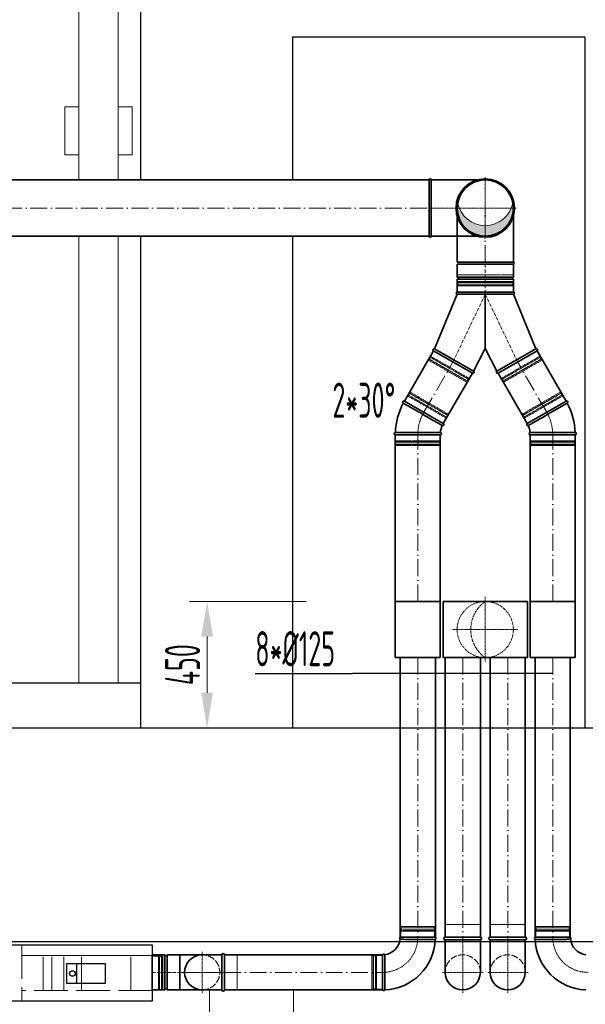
# Model space of a CAD drawing. Header units: millimetres. Extents: x -118717 to 8962, y 22910 to 145283.
# Tile 65 of 193: x -64497 to -62485, y 95049 to 98553. Entities that reach past the tile are written whole.
import ezdxf

# ---------------------------------------------------------------- set-up
doc = ezdxf.new("R2010")
doc.units = ezdxf.units.MM
for name, pattern in [('ACAD_ISO02W100', [15, 12, -3]), ('ACAD_ISO10W100', [18, 12, -3, 0, -3]), ('phl_thick', [0])]:
    doc.linetypes.add(name, pattern=pattern)
for name, color, linetype, lineweight in [('UT_KOTY - DIMENZE', 7, 'Continuous', 5), ('VZT_01 SUP (PŘÍVOD) - OBRYS', 5, 'Continuous', 35), ('VZT_02 SUP (PŘÍVOD) - OSA', 5, 'ACAD_ISO10W100', 5), ('VZT_04 SUP (PŘÍVOD) - SKRYTÉ', 5, 'ACAD_ISO02W100', 5), ('VZT_05 ETA (ODVOD) - OBRYS', 6, 'Continuous', 35), ('VZT_06 ETA (ODVOD) - OSA', 6, 'ACAD_ISO10W100', 5), ('VZT_08 ETA (ODVOD) - SKRYTÉ', 6, 'ACAD_ISO02W100', 5), ('VZT_0A SUP (PŘÍVOD)', 5, 'Continuous', 35), ('VZT_0B ETA (ODVOD)', 6, 'Continuous', 35), ('VZT_21 ZAŘÍZENÍ - OBRYS', 1, 'Continuous', 30), ('VZT_22 ZAŘÍZENÍ - DETAIL', 8, 'Continuous', 5), ('VZT_50 POPIS - OBECNE', 7, 'Continuous', 13), ('VZT_60_KOTY - DIMENZE', 7, 'Continuous', 5)]:
    doc.layers.add(name, color=color, linetype=linetype, lineweight=lineweight)
doc.layers.add('VZT_03 SUP (PŘÍVOD) - NETISK', color=8, linetype='ACAD_ISO02W100', lineweight=5, plot=False)
doc.layers.add('VZT_07 ETA (ODVOD) - NETISK', color=8, linetype='ACAD_ISO02W100', lineweight=5, plot=False)
doc.styles.add('EVORA_125', font='isocp.shx', dxfattribs={"width": 0.6, "height": 125})
doc.styles.add('ISOCP 2.5', font='isocp.shx', dxfattribs={"width": 0.6, "height": 2.5})

msp = doc.modelspace()

# ---------------------------------------------------------------- hatches: boundary and pattern name
at = {"layer": 'VZT_01 SUP (PŘÍVOD) - OBRYS', "lineweight": 5}
h = msp.add_hatch(color=256, dxfattribs=at)
h.dxf.hatch_style = 1
h.paths.add_polyline_path([(-62841.2, 97782.5, 0.470601), (-62743, 97901.3, -0.82717), (-62939.4, 97901.3, 0.470601)])

# ---------------------------------------------------------------- linework, layer by layer
at = {"color": 8}
for p, q in [((-64067.7, 98642.5), (-64067.7, 97982.5)), ((-63527.4, 98492.5), (-63527.4, 97982.5)), ((-63527.4, 98492.5), (-62486.7, 98492.5)), ((-62486.7, 98492.5), (-62486.7, 96032.5)), ((-64067.7, 97782.5), (-64067.7, 96032.5)), ((-63527.4, 97782.5), (-63527.4, 96032.5)), ((-64530.8, 96192.5), (-64067.7, 96192.5)), ((-68195.5, 96032.5), (-57907, 96032.5)), ((-68195.5, 95272.5), (-57907, 95272.5))]:
    msp.add_line(p, q, dxfattribs=at)
at = {"layer": 'UT_KOTY - DIMENZE'}
for p, q in [((-63477.9, 96482.5), (-63893.2, 96482.5)), ((-63830.7, 96157.5), (-63830.7, 96357.5)), ((-63780.7, 96032.5), (-63768.2, 96032.5))]:
    msp.add_line(p, q, dxfattribs=at)
for points in [[(-63851.5, 96357.5), (-63809.9, 96357.5), (-63830.7, 96482.5)], [(-63851.5, 96157.5), (-63809.9, 96157.5), (-63830.7, 96032.5)]]:
    msp.add_solid(points, dxfattribs=at)
at = {"layer": 'VZT_01 SUP (PŘÍVOD) - OBRYS'}
for p, q in [((-63041.2, 97982.5), (-63041.2, 97782.5)), ((-63033.2, 97982.5), (-63033.2, 97982.5)), ((-62869.8, 97982.5), (-63033.2, 97982.5)), ((-63033.2, 97782.5), (-63033.2, 97782.5)), ((-63033.2, 97782.5), (-62869.8, 97782.5)), ((-62941.2, 97682.5), (-62741.2, 97682.5)), ((-62941.2, 97682.5), (-62941.2, 97637)), ((-62741, 97690.3), (-62940.7, 97690)), ((-62741.2, 97682.5), (-62741.2, 97637)), ((-62941.2, 97637), (-62741.2, 97637)), ((-62941.2, 97629), (-62741.2, 97629)), ((-62941.2, 97629), (-62941.2, 97583.5)), ((-62741.2, 97629), (-62741.2, 97583.5)), ((-62941.2, 97575.6), (-63021.5, 97382)), ((-62741.2, 97583.6), (-62941.2, 97583.6)), ((-62941.2, 97583.5), (-62741.2, 97583.5)), ((-62841.2, 97575.6), (-62941.2, 97575.6)), ((-62741.2, 97575.6), (-62841.2, 97575.6)), ((-62660.9, 97382), (-62741.2, 97575.6)), ((-62882.9, 97302), (-63021.5, 97382)), ((-62882.9, 97302), (-62841.2, 97382.5)), ((-62841.2, 97382.5), (-62799.5, 97302)), ((-62799.5, 97302), (-62660.9, 97382)), ((-63025.5, 97375), (-62886.9, 97295)), ((-62656.9, 97375), (-62795.5, 97295)), ((-63063.7, 97148.6), (-63133, 97188.6)), ((-63129, 97195.6), (-62990.5, 97115.6)), ((-62553.4, 97195.6), (-62691.9, 97115.6)), ((-62618.7, 97148.6), (-62549.4, 97188.6)), ((-63081.1, 97083.6), (-63161.2, 97083.6)), ((-63001.2, 97075.6), (-63161.2, 97075.6)), ((-62681.2, 97075.6), (-62521.2, 97075.6)), ((-62601.3, 97083.6), (-62521.2, 97083.6)), ((-63143.7, 95287.5), (-63018.7, 95287.5)), ((-62538.7, 95287.5), (-62663.7, 95287.5)), ((-64026.2, 95225), (-64026.2, 95100)), ((-64026.2, 95225), (-63980.7, 95225)), ((-63980.7, 95225), (-63980.7, 95100)), ((-63972.7, 95225), (-63972.7, 95100)), ((-63972.7, 95225), (-63927.2, 95225)), ((-63927.2, 95225), (-63927.2, 95100)), ((-63206.2, 95100), (-63206.2, 95225)), ((-64026.2, 95100), (-63980.7, 95100)), ((-63972.7, 95100), (-63927.2, 95100))]:
    msp.add_line(p, q, dxfattribs=at)
for points in [[(-63041.2, 97982.5), (-64640.1, 97982.5)], [(-62941.2, 97882.5), (-62941.2, 97690.1)], [(-62741.2, 97882.5), (-62741.2, 97690.1)], [(-63041.2, 97782.5), (-64640.1, 97782.5)], [(-63025.5, 97374.9), (-63129, 97195.6)], [(-62656.9, 97374.9), (-62553.4, 97195.6)], [(-62886.9, 97294.9), (-62990.5, 97115.6)], [(-62795.5, 97294.9), (-62691.9, 97115.6)], [(-63161.2, 97075.6), (-63161.2, 96482.5)], [(-63001.2, 97075.6), (-63001.2, 96482.5)], [(-62681.2, 97075.6), (-62681.2, 96482.5)], [(-62521.2, 97075.6), (-62521.2, 96482.5)], [(-63143.7, 95287.5), (-63143.7, 96282.5)], [(-63018.7, 95287.5), (-63018.7, 96282.5)], [(-62663.7, 95287.5), (-62663.7, 96282.5)], [(-62538.7, 95287.5), (-62538.7, 96282.5)], [(-63778.2, 95225), (-63927.2, 95225)], [(-63778.2, 95225), (-63848.2, 95225)], [(-63778.2, 95100), (-63778.2, 95225)], [(-63206.2, 95225), (-63769.2, 95225)], [(-63769.2, 95100), (-63769.2, 95225)], [(-63778.2, 95100), (-63927.2, 95100)], [(-63778.2, 95100), (-63848.2, 95100)], [(-63206.2, 95100), (-63769.2, 95100)]]:
    msp.add_lwpolyline(points, dxfattribs=at)
for radius in [104, 100]:
    msp.add_circle((-62841.2, 97882.5), radius, dxfattribs=at)
for centre, radius, start, end in [((-63037.2, 97982.5), 4, 0, 180), ((-63037.2, 97782.5), 4, 180, 0), ((-62742.7, 97686.4), 4.17, 290.9745, 66.3995), ((-62941.2, 97633), 4, 270, 90), ((-62741.2, 97633), 4, 90, 270), ((-62941.2, 97579.6), 4, 90, 270), ((-62741.2, 97579.6), 4, 270, 90), ((-63023.5, 97378.5), 4, 60, 240), ((-62658.9, 97378.5), 4, 300, 120), ((-62884.9, 97298.5), 4, 240, 60), ((-62797.5, 97298.5), 4, 120, 300), ((-62921.2, 97075.6), 240, 151.9102, 178.0898), ((-63131, 97192.1), 4, 60, 240), ((-62551.4, 97192.1), 4, 300, 120), ((-62761.2, 97075.6), 240, 1.9102, 28.0898), ((-62921.2, 97075.6), 80, 155.7248, 174.2752), ((-62992.5, 97112.1), 4, 245.7248, 60), ((-62689.9, 97112.1), 4, 120, 294.2752), ((-62761.2, 97075.6), 80, 5.7248, 24.2752), ((-63161.2, 97079.6), 4, 90, 270), ((-63001.2, 97079.6), 4, 270, 84.2752), ((-62681.2, 97079.6), 4, 95.7248, 270), ((-62521.2, 97079.6), 4, 270, 90), ((-63206.2, 95287.5), 62.5, 276.8302, 353.1698), ((-63206.2, 95287.5), 187.5, 272.3607, 357.6393), ((-63142, 95283.7), 4.17, 113.4678, 239.7019), ((-63020.4, 95283.7), 4.17, 291.1072, 66.5322), ((-62662, 95283.7), 4.17, 113.4678, 248.8928), ((-62476.2, 95287.5), 187.5, 182.3607, 267.6393), ((-62540.4, 95283.7), 4.17, 300.2981, 66.5322), ((-62476.2, 95287.5), 62.5, 186.8302, 263.1698), ((-63976.7, 95225), 4, 180, 0), ((-63848.2, 95162.5), 62.5, 90, 270), ((-63773.7, 95225), 4.5, 0, 180), ((-63202.4, 95223.4), 4.17, 30.2981, 156.5322), ((-63976.7, 95100), 4, 0, 180), ((-63773.7, 95100), 4.5, 180, 0), ((-63202.4, 95101.7), 4.17, 203.4678, 338.8928)]:
    msp.add_arc(centre, radius, start, end, dxfattribs=at)
at = {"layer": 'VZT_01 SUP (PŘÍVOD) - OBRYS', "lineweight": 5}
msp.add_arc((-62841.2, 97920), 100, 190.8069, 349.1931, dxfattribs=at)
at = {"layer": 'VZT_01 SUP (PŘÍVOD) - OBRYS'}
for points, knots in [([(-63033.2, 97982.5), (-63033.2, 97982.6), (-63033.2, 97980.2), (-63033.2, 97970.8), (-63033.2, 97963.6), (-63033.2, 97945.6), (-63033.2, 97934.8), (-63033.2, 97910.9), (-63033.2, 97898.1), (-63033.2, 97872.1), (-63033.2, 97859.2), (-63033.2, 97834.9), (-63033.2, 97823.8), (-63033.2, 97804.8), (-63033.2, 97797.1), (-63033.2, 97786.2), (-63033.2, 97783.1), (-63033.2, 97782.6), (-63033.2, 97782.5), (-63033.2, 97782.5)], [157.533456, 157.533456, 157.533456, 157.533456, 195.393508, 195.393508, 234.551342, 234.551342, 273.721472, 273.721472, 312.806301, 312.806301, 351.735982, 351.735982, 390.710875, 390.710875, 429.832624, 429.832624, 468.991563, 468.991563, 473.053633, 473.053633, 473.053633, 473.053633]), ([(-62841.2, 97575.6), (-62841.2, 97575.6), (-62841.2, 97575.6), (-62841.2, 97533.2), (-62841.2, 97492.5), (-62841.2, 97444.1), (-62841.2, 97428.4), (-62841.2, 97407.8), (-62841.2, 97400.7), (-62841.2, 97390.8), (-62841.2, 97387.2), (-62841.2, 97383.7), (-62841.2, 97382.9), (-62841.2, 97382.6), (-62841.2, 97382.5), (-62841.2, 97382.5)], [-0.009717, -0.009717, -0.009717, -0.009717, 0, 0, 127.842465, 127.842465, 187.289864, 187.289864, 219.953677, 219.953677, 244.621409, 244.621409, 258.413873, 258.413873, 261.998107, 261.998107, 261.998107, 261.998107]), ([(-63063.7, 97148.6), (-63054.9, 97143.5), (-63046.2, 97138.5), (-63029.7, 97129), (-63022, 97124.5), (-63008.9, 97117), (-63003.7, 97113.9), (-62996.4, 97109.7), (-62994.4, 97108.6), (-62994.1, 97108.5), (-62994.1, 97108.5), (-62994.1, 97108.5)], [126.0101, 126.0101, 126.0101, 126.0101, 156.346991, 156.346991, 187.715318, 187.715318, 219.098612, 219.098612, 250.374979, 250.374979, 252.303842, 252.303842, 252.303842, 252.303842]), ([(-62618.7, 97148.6), (-62627.5, 97143.5), (-62636.2, 97138.5), (-62652.7, 97129), (-62660.4, 97124.5), (-62673.5, 97117), (-62678.7, 97113.9), (-62686, 97109.7), (-62688, 97108.6), (-62688.3, 97108.5), (-62688.3, 97108.5), (-62688.3, 97108.5)], [126.0101, 126.0101, 126.0101, 126.0101, 156.346991, 156.346991, 187.715318, 187.715318, 219.098612, 219.098612, 250.374979, 250.374979, 252.303842, 252.303842, 252.303842, 252.303842]), ([(-63000.8, 97083.5), (-63000.8, 97083.5), (-63002.6, 97083.5), (-63009.7, 97083.6), (-63015.3, 97083.6), (-63029.5, 97083.6), (-63038.1, 97083.6), (-63057.1, 97083.6), (-63067.3, 97083.6), (-63078.9, 97083.6), (-63080, 97083.6), (-63081.1, 97083.6)], [252.303842, 252.303842, 252.303842, 252.303842, 281.459213, 281.459213, 312.599223, 312.599223, 343.921708, 343.921708, 375.291286, 375.291286, 378.595621, 378.595621, 378.595621, 378.595621]), ([(-62681.6, 97083.5), (-62681.6, 97083.5), (-62679.8, 97083.5), (-62672.7, 97083.6), (-62667.1, 97083.6), (-62652.9, 97083.6), (-62644.3, 97083.6), (-62625.3, 97083.6), (-62615, 97083.6), (-62603.5, 97083.6), (-62602.4, 97083.6), (-62601.3, 97083.6)], [252.303842, 252.303842, 252.303842, 252.303842, 281.459213, 281.459213, 312.599223, 312.599223, 343.921708, 343.921708, 375.291286, 375.291286, 378.595621, 378.595621, 378.595621, 378.595621]), ([(-63144.1, 95280.1), (-63144.1, 95280.1), (-63142.6, 95280.1), (-63136.4, 95280.1), (-63131.9, 95280), (-63120.6, 95280), (-63113.8, 95280), (-63098.7, 95279.9), (-63090.7, 95279.9), (-63074.3, 95279.9), (-63066.2, 95279.9), (-63051, 95279.9), (-63044.1, 95279.8), (-63032.3, 95279.8), (-63027.6, 95279.8), (-63020.9, 95279.8), (-63019.1, 95279.8), (-63018.9, 95279.8), (-63018.9, 95279.8), (-63018.9, 95279.8)], [0, 0, 0, 0, 24.235852, 24.235852, 48.531845, 48.531845, 73.024415, 73.024415, 97.570898, 97.570898, 122.078339, 122.078339, 146.53579, 146.53579, 170.957495, 170.957495, 195.359468, 195.359468, 197.168246, 197.168246, 197.168246, 197.168246]), ([(-62538.3, 95280.1), (-62538.3, 95280.1), (-62539.8, 95280.1), (-62546, 95280.1), (-62550.5, 95280), (-62561.8, 95280), (-62568.6, 95280), (-62583.7, 95279.9), (-62591.7, 95279.9), (-62608.1, 95279.9), (-62616.2, 95279.9), (-62631.4, 95279.9), (-62638.3, 95279.8), (-62650.1, 95279.8), (-62654.8, 95279.8), (-62661.5, 95279.8), (-62663.3, 95279.8), (-62663.5, 95279.8), (-62663.5, 95279.8), (-62663.5, 95279.8)], [0, 0, 0, 0, 24.235852, 24.235852, 48.531845, 48.531845, 73.024415, 73.024415, 97.570898, 97.570898, 122.078339, 122.078339, 146.53579, 146.53579, 170.957495, 170.957495, 195.359468, 195.359468, 197.168246, 197.168246, 197.168246, 197.168246]), ([(-63198.8, 95225.5), (-63198.8, 95225.5), (-63198.8, 95225.4), (-63198.8, 95225.1), (-63198.8, 95224.8), (-63198.8, 95223.7), (-63198.7, 95223), (-63198.7, 95219.8), (-63198.7, 95216.7), (-63198.7, 95207.7), (-63198.6, 95201.6), (-63198.6, 95187.5), (-63198.6, 95179.6), (-63198.5, 95163.4), (-63198.5, 95155.2), (-63198.5, 95139.3), (-63198.5, 95131.9), (-63198.5, 95118.7), (-63198.5, 95113.1), (-63198.5, 95106.1), (-63198.5, 95104), (-63198.5, 95101), (-63198.5, 95100.2), (-63198.5, 95100.2)], [197.067977, 197.067977, 197.067977, 197.067977, 201.792196, 201.792196, 209.190204, 209.190204, 218.040239, 218.040239, 237.760854, 237.760854, 262.206108, 262.206108, 286.831239, 286.831239, 311.323072, 311.323072, 335.946087, 335.946087, 360.704397, 360.704397, 377.088273, 377.088273, 394.105327, 394.105327, 394.105327, 394.105327])]:
    msp.add_open_spline(points, degree=3, knots=knots, dxfattribs=at)
at = {"layer": 'VZT_02 SUP (PŘÍVOD) - OSA', "ltscale": 0.3}
for p in [(-62841.2, 97992.5), (-63041.2, 97882.5), (-62731.2, 97882.5), (-62841.2, 97772.5)]:
    msp.add_line(p, (-62841.2, 97882.5), dxfattribs=at)
at = {"layer": 'VZT_02 SUP (PŘÍVOD) - OSA', "ltscale": 5}
for points in [[(-64640.1, 97882.5), (-63041.2, 97882.5)], [(-62841.2, 97690.1), (-62841.2, 97882.5)], [(-63059.8, 97155.6), (-62956.2, 97334.9)], [(-62622.6, 97155.6), (-62726.2, 97334.9)], [(-63081.2, 96482.5), (-63081.2, 97075.6)], [(-62601.2, 96482.5), (-62601.2, 97075.6)], [(-63081.2, 96282.5), (-63081.2, 95287.5)], [(-62601.2, 96282.5), (-62601.2, 95287.5)], [(-63927.2, 95162.5), (-63778.2, 95162.5)], [(-63769.2, 95162.5), (-63206.2, 95162.5)]]:
    msp.add_lwpolyline(points, dxfattribs=at)
at = {"layer": 'VZT_02 SUP (PŘÍVOD) - OSA'}
for points in [[(-62841.2, 97682.5), (-62841.2, 97583.5)], [(-62841.2, 97583.6), (-62841.2, 97575.6), (-62956.2, 97335)], [(-62841.2, 97583.6), (-62841.2, 97575.6), (-62726.2, 97335)], [(-64026.2, 95162.5), (-63927.2, 95162.5)]]:
    msp.add_lwpolyline(points, dxfattribs=at)
at = {"layer": 'VZT_02 SUP (PŘÍVOD) - OSA', "ltscale": 0.3}
for points in [[(-63081.2, 97075.6), (-63081.2, 97075.6, -0.131652), (-63059.8, 97155.6, -0.131652)], [(-62601.2, 97075.6), (-62601.2, 97075.6, 0.131652), (-62622.6, 97155.6, 0.131652)], [(-63081.2, 95287.5), (-63081.2, 95287.5, -0.414214), (-63206.2, 95162.5), (-63206.2, 95162.5)], [(-62601.2, 95287.5), (-62601.2, 95287.5, 0.414214), (-62476.2, 95162.5), (-62476.2, 95162.5)]]:
    msp.add_lwpolyline(points, format="xyb", dxfattribs=at)
for points in [[(-63848.2, 95162.5), (-63848.2, 95235)], [(-63920.7, 95162.5), (-63848.2, 95162.5)], [(-63848.2, 95162.5), (-63769.2, 95162.5)], [(-63848.2, 95090), (-63848.2, 95162.5)]]:
    msp.add_lwpolyline(points, dxfattribs=at)
at = {"layer": 'VZT_03 SUP (PŘÍVOD) - NETISK', "ltscale": 0.4}
for p, q in [((-62741.2, 97682.5), (-62741.2, 97644.5)), ((-62941.2, 97644.5), (-62741.2, 97644.5)), ((-62741.2, 97617.1), (-62941.2, 97617.1)), ((-62941.2, 97617.1), (-62941.2, 97616.6)), ((-62741.2, 97616.6), (-62941.2, 97616.6)), ((-62741.2, 97609.6), (-62941.2, 97609.6)), ((-62941.2, 97609.6), (-62941.2, 97609.1)), ((-62741.2, 97609.1), (-62941.2, 97609.1)), ((-62742.2, 97621.6), (-62940.2, 97621.6)), ((-62940.2, 97621.6), (-62940.2, 97617.6)), ((-62742.2, 97617.6), (-62940.2, 97617.6)), ((-62742.2, 97605.6), (-62940.2, 97605.6)), ((-62940.2, 97605.6), (-62940.2, 97583.6)), ((-62939.2, 97617.6), (-62939.2, 97617.1)), ((-62939.2, 97616.6), (-62939.2, 97609.6)), ((-62939.2, 97609.1), (-62939.2, 97605.6)), ((-62743.2, 97617.6), (-62743.2, 97617.1)), ((-62743.2, 97616.6), (-62743.2, 97609.6)), ((-62743.2, 97609.1), (-62743.2, 97605.6)), ((-62742.2, 97621.6), (-62742.2, 97617.6)), ((-62742.2, 97605.6), (-62742.2, 97583.6)), ((-62741.2, 97617.1), (-62741.2, 97616.6)), ((-62741.2, 97609.6), (-62741.2, 97609.1)), ((-63042.2, 97346), (-63042, 97346.5)), ((-63042, 97346.5), (-62903.4, 97266.5)), ((-63040.2, 97345.5), (-63036.7, 97351.5)), ((-63038.5, 97352.5), (-63038.2, 97352.9)), ((-63038.5, 97352.5), (-62899.9, 97272.5)), ((-63038.2, 97352.9), (-62899.7, 97272.9)), ((-63036.5, 97351.9), (-63034.7, 97355)), ((-63035.6, 97355.5), (-63024.6, 97374.5)), ((-63035.6, 97355.5), (-62898.8, 97276.5)), ((-62646.8, 97355.5), (-62783.6, 97276.5)), ((-62644.2, 97352.9), (-62782.7, 97272.9)), ((-62643.9, 97352.5), (-62782.5, 97272.5)), ((-62640.4, 97346.5), (-62779, 97266.5)), ((-62646.8, 97355.5), (-62657.8, 97374.5)), ((-62645.9, 97351.9), (-62647.6, 97355)), ((-62642.1, 97345.5), (-62645.6, 97351.5)), ((-62643.9, 97352.5), (-62644.2, 97352.9)), ((-62640.2, 97346), (-62640.4, 97346.5)), ((-63043.6, 97341.6), (-63041.6, 97345.1)), ((-63043.6, 97341.6), (-62906.8, 97262.6)), ((-63042.2, 97346), (-62903.7, 97266)), ((-63041.6, 97345.1), (-62904.8, 97266.1)), ((-63040.7, 97344.6), (-63040.5, 97345)), ((-62640.2, 97346), (-62778.7, 97266)), ((-62640.8, 97345.1), (-62777.6, 97266.1)), ((-62638.8, 97341.6), (-62775.6, 97262.6)), ((-62641.6, 97344.6), (-62641.9, 97345)), ((-62638.8, 97341.6), (-62640.8, 97345.1)), ((-62901.4, 97273.9), (-62899.6, 97277)), ((-62898.8, 97276.5), (-62887.8, 97295.5)), ((-62783.6, 97276.5), (-62794.6, 97295.5)), ((-62781, 97273.9), (-62782.7, 97277)), ((-62906.8, 97262.6), (-62904.8, 97266.1)), ((-62905.6, 97266.6), (-62905.4, 97267)), ((-62905.1, 97267.5), (-62901.6, 97273.5)), ((-62903.7, 97266), (-62903.4, 97266.5)), ((-62899.9, 97272.5), (-62899.7, 97272.9)), ((-62782.5, 97272.5), (-62782.7, 97272.9)), ((-62777.2, 97267.5), (-62780.7, 97273.5)), ((-62778.7, 97266), (-62779, 97266.5)), ((-62775.6, 97262.6), (-62777.6, 97266.1)), ((-62776.7, 97266.6), (-62777, 97267)), ((-63117.2, 97214.1), (-63128.2, 97195.1)), ((-62980.3, 97135.1), (-63117.2, 97214.1)), ((-63116, 97218.1), (-63116.3, 97217.6)), ((-62977.7, 97137.6), (-63116.3, 97217.6)), ((-63114.6, 97216.6), (-63116.3, 97213.6)), ((-62977.5, 97138.1), (-63116, 97218.1)), ((-63110.8, 97223.1), (-63114.3, 97217.1)), ((-63112.3, 97224.6), (-63112.5, 97224.1)), ((-62974, 97144.1), (-63112.5, 97224.1)), ((-62973.7, 97144.6), (-63112.3, 97224.6)), ((-63109.2, 97228), (-63111.2, 97224.5)), ((-62974.3, 97145.5), (-63111.2, 97224.5)), ((-63110.3, 97224), (-63110.6, 97223.6)), ((-62972.3, 97149), (-63109.2, 97228)), ((-62710, 97149), (-62573.2, 97228)), ((-62708.7, 97144.6), (-62570.1, 97224.6)), ((-62708.4, 97144.1), (-62569.9, 97224.1)), ((-62708, 97145.5), (-62571.2, 97224.5)), ((-62704.9, 97138.1), (-62566.4, 97218.1)), ((-62704.7, 97137.6), (-62566.1, 97217.6)), ((-62702, 97135.1), (-62565.2, 97214.1)), ((-62573.2, 97228), (-62571.2, 97224.5)), ((-62572.1, 97224), (-62571.8, 97223.6)), ((-62571.6, 97223.1), (-62568.1, 97217.1)), ((-62570.1, 97224.6), (-62569.9, 97224.1)), ((-62567.8, 97216.6), (-62566.1, 97213.6)), ((-62566.4, 97218.1), (-62566.1, 97217.6)), ((-62565.2, 97214.1), (-62554.2, 97195.1)), ((-62979.5, 97138.6), (-62981.2, 97135.6)), ((-62975.7, 97145.1), (-62979.2, 97139.1)), ((-62977.5, 97138.1), (-62977.7, 97137.6)), ((-62975.2, 97146), (-62975.5, 97145.6)), ((-62972.3, 97149), (-62974.3, 97145.5)), ((-62973.7, 97144.6), (-62974, 97144.1)), ((-62710, 97149), (-62708, 97145.5)), ((-62708.7, 97144.6), (-62708.4, 97144.1)), ((-62707.2, 97146), (-62706.9, 97145.6)), ((-62706.7, 97145.1), (-62703.2, 97139.1)), ((-62704.9, 97138.1), (-62704.7, 97137.6)), ((-62702.9, 97138.6), (-62701.2, 97135.6)), ((-62980.3, 97135.1), (-62991.3, 97116.1)), ((-62702, 97135.1), (-62691, 97116.1)), ((-63160.2, 97075.6), (-63160.2, 97053.6)), ((-63002.2, 97075.6), (-63002.2, 97053.6)), ((-62680.2, 97075.6), (-62680.2, 97053.6)), ((-62522.2, 97075.6), (-62522.2, 97053.6)), ((-63001.2, 97050.1), (-63161.2, 97050.1)), ((-63161.2, 97050.1), (-63161.2, 97049.6)), ((-63001.2, 97049.6), (-63161.2, 97049.6)), ((-63001.2, 97042.6), (-63161.2, 97042.6)), ((-63161.2, 97042.6), (-63161.2, 97042.1)), ((-63001.2, 97042.1), (-63161.2, 97042.1)), ((-63002.2, 97053.6), (-63160.2, 97053.6)), ((-63002.2, 97041.6), (-63160.2, 97041.6)), ((-63160.2, 97041.6), (-63160.2, 97037.6)), ((-63002.2, 97037.6), (-63160.2, 97037.6)), ((-63159.2, 97053.6), (-63159.2, 97050.1)), ((-63159.2, 97049.6), (-63159.2, 97042.6)), ((-63159.2, 97042.1), (-63159.2, 97041.6)), ((-63003.2, 97053.6), (-63003.2, 97050.1)), ((-63003.2, 97049.6), (-63003.2, 97042.6)), ((-63003.2, 97042.1), (-63003.2, 97041.6)), ((-63002.2, 97041.6), (-63002.2, 97037.6)), ((-63001.2, 97050.1), (-63001.2, 97049.6)), ((-63001.2, 97042.6), (-63001.2, 97042.1)), ((-62681.2, 97050.1), (-62521.2, 97050.1)), ((-62681.2, 97050.1), (-62681.2, 97049.6)), ((-62681.2, 97049.6), (-62521.2, 97049.6)), ((-62681.2, 97042.6), (-62521.2, 97042.6)), ((-62681.2, 97042.6), (-62681.2, 97042.1)), ((-62681.2, 97042.1), (-62521.2, 97042.1)), ((-62680.2, 97053.6), (-62522.2, 97053.6)), ((-62680.2, 97041.6), (-62522.2, 97041.6)), ((-62680.2, 97041.6), (-62680.2, 97037.6)), ((-62680.2, 97037.6), (-62522.2, 97037.6)), ((-62679.2, 97053.6), (-62679.2, 97050.1)), ((-62679.2, 97049.6), (-62679.2, 97042.6)), ((-62679.2, 97042.1), (-62679.2, 97041.6)), ((-62523.2, 97053.6), (-62523.2, 97050.1)), ((-62523.2, 97049.6), (-62523.2, 97042.6)), ((-62523.2, 97042.1), (-62523.2, 97041.6)), ((-62522.2, 97041.6), (-62522.2, 97037.6)), ((-62521.2, 97050.1), (-62521.2, 97049.6)), ((-62521.2, 97042.6), (-62521.2, 97042.1)), ((-63142.2, 95321), (-63020.2, 95321)), ((-63142.2, 95320.5), (-63142.2, 95321)), ((-63142.2, 95320.5), (-63020.2, 95320.5)), ((-63141.2, 95325.5), (-63021.2, 95325.5)), ((-63141.2, 95321.5), (-63141.2, 95325.5)), ((-63141.2, 95321.5), (-63021.2, 95321.5)), ((-63140.2, 95321), (-63140.2, 95321.5)), ((-63140.2, 95313.5), (-63140.2, 95320.5)), ((-63022.2, 95321), (-63022.2, 95321.5)), ((-63022.2, 95313.5), (-63022.2, 95320.5)), ((-63021.2, 95321.5), (-63021.2, 95325.5)), ((-63020.2, 95320.5), (-63020.2, 95321)), ((-62540.2, 95321), (-62662.2, 95321)), ((-62662.2, 95320.5), (-62662.2, 95321)), ((-62540.2, 95320.5), (-62662.2, 95320.5)), ((-62541.2, 95325.5), (-62661.2, 95325.5)), ((-62661.2, 95321.5), (-62661.2, 95325.5)), ((-62541.2, 95321.5), (-62661.2, 95321.5)), ((-62660.2, 95321), (-62660.2, 95321.5)), ((-62660.2, 95313.5), (-62660.2, 95320.5)), ((-62542.2, 95321), (-62542.2, 95321.5)), ((-62542.2, 95313.5), (-62542.2, 95320.5)), ((-62541.2, 95321.5), (-62541.2, 95325.5)), ((-62540.2, 95320.5), (-62540.2, 95321)), ((-63142.2, 95313.5), (-63020.2, 95313.5)), ((-63142.2, 95313), (-63142.2, 95313.5)), ((-63142.2, 95313), (-63020.2, 95313)), ((-63141.2, 95309.5), (-63021.2, 95309.5)), ((-63141.2, 95287.5), (-63141.2, 95309.5)), ((-63140.2, 95309.5), (-63140.2, 95313)), ((-63022.2, 95309.5), (-63022.2, 95313)), ((-63021.2, 95287.5), (-63021.2, 95309.5)), ((-63020.2, 95313), (-63020.2, 95313.5)), ((-62540.2, 95313.5), (-62662.2, 95313.5)), ((-62662.2, 95313), (-62662.2, 95313.5)), ((-62540.2, 95313), (-62662.2, 95313)), ((-62541.2, 95309.5), (-62661.2, 95309.5)), ((-62661.2, 95287.5), (-62661.2, 95309.5)), ((-62660.2, 95309.5), (-62660.2, 95313)), ((-62542.2, 95309.5), (-62542.2, 95313)), ((-62541.2, 95287.5), (-62541.2, 95309.5)), ((-62540.2, 95313), (-62540.2, 95313.5)), ((-63244.2, 95102.5), (-63244.2, 95222.5)), ((-63240.2, 95222.5), (-63244.2, 95222.5)), ((-63240.2, 95102.5), (-63240.2, 95222.5)), ((-63239.7, 95221.5), (-63240.2, 95221.5)), ((-63239.7, 95101.5), (-63239.7, 95223.5)), ((-63239.2, 95223.5), (-63239.7, 95223.5)), ((-63239.2, 95101.5), (-63239.2, 95223.5)), ((-63232.2, 95221.5), (-63239.2, 95221.5)), ((-63232.2, 95101.5), (-63232.2, 95223.5)), ((-63231.7, 95223.5), (-63232.2, 95223.5)), ((-63231.7, 95101.5), (-63231.7, 95223.5)), ((-63228.2, 95221.5), (-63231.7, 95221.5)), ((-63228.2, 95102.5), (-63228.2, 95222.5)), ((-63206.2, 95222.5), (-63228.2, 95222.5)), ((-63239.7, 95103.5), (-63240.2, 95103.5)), ((-63232.2, 95103.5), (-63239.2, 95103.5)), ((-63228.2, 95103.5), (-63231.7, 95103.5)), ((-63240.2, 95102.5), (-63244.2, 95102.5)), ((-63239.2, 95101.5), (-63239.7, 95101.5)), ((-63231.7, 95101.5), (-63232.2, 95101.5)), ((-63206.2, 95102.5), (-63228.2, 95102.5))]:
    msp.add_line(p, q, dxfattribs=at)
msp.add_lwpolyline([(-63769.2, 95100), (-63724.2, 95100), (-63724.2, 95225), (-63769.2, 95225)], dxfattribs=at)
at = {"layer": 'VZT_04 SUP (PŘÍVOD) - SKRYTÉ', "ltscale": 2}
msp.add_arc((-63848.2, 95162.5), 62.5, 270, 90, dxfattribs=at)
at = {"layer": 'VZT_05 ETA (ODVOD) - OBRYS'}
for points in [[(-62983.7, 95287.5), (-62983.7, 96282.5)], [(-62858.7, 95287.5), (-62858.7, 96282.5)], [(-62823.7, 95287.5), (-62823.7, 96282.5)], [(-62698.7, 95287.5), (-62698.7, 96282.5)], [(-62858.7, 95287.5), (-62983.7, 95287.5)], [(-62698.7, 95287.5), (-62823.7, 95287.5)], [(-62858.7, 95278.5), (-62983.7, 95278.5)], [(-62983.7, 95278.5), (-62983.7, 95162.5)], [(-62858.7, 95278.5), (-62858.7, 95162.5)], [(-62698.7, 95278.5), (-62823.7, 95278.5)], [(-62823.7, 95278.5), (-62823.7, 95162.5)], [(-62698.7, 95278.5), (-62698.7, 95162.5)]]:
    msp.add_lwpolyline(points, dxfattribs=at)
for centre, radius, start, end in [((-62983.7, 95283), 4.5, 90, 270), ((-62858.7, 95283), 4.5, 270, 90), ((-62823.7, 95283), 4.5, 90, 270), ((-62698.7, 95283), 4.5, 270, 90), ((-62921.2, 95162.5), 62.5, 180, 0), ((-62761.2, 95162.5), 62.5, 180, 0)]:
    msp.add_arc(centre, radius, start, end, dxfattribs=at)
at = {"layer": 'VZT_06 ETA (ODVOD) - OSA', "ltscale": 0.3}
for p, q in [((-62841.2, 96498.5), (-62841.2, 96382.5)), ((-62957.2, 96382.5), (-62841.2, 96382.5)), ((-62725.2, 96382.5), (-62841.2, 96382.5)), ((-62841.2, 96382.5), (-62841.2, 96266.5))]:
    msp.add_line(p, q, dxfattribs=at)
at = {"layer": 'VZT_06 ETA (ODVOD) - OSA', "ltscale": 5}
for points in [[(-62921.2, 96282.5), (-62921.2, 95287.5)], [(-62761.2, 96282.5), (-62761.2, 95287.5)]]:
    msp.add_lwpolyline(points, dxfattribs=at)
at = {"layer": 'VZT_06 ETA (ODVOD) - OSA', "ltscale": 0.3}
for points in [[(-62921.2, 95162.5), (-62921.2, 95287.5)], [(-62761.2, 95162.5), (-62761.2, 95287.5)], [(-62921.2, 95162.5), (-62993.7, 95162.5)], [(-62921.2, 95090), (-62921.2, 95162.5)], [(-62848.7, 95162.5), (-62921.2, 95162.5)], [(-62761.2, 95162.5), (-62833.7, 95162.5)], [(-62761.2, 95090), (-62761.2, 95162.5)], [(-62688.7, 95162.5), (-62761.2, 95162.5)]]:
    msp.add_lwpolyline(points, dxfattribs=at)
at = {"layer": 'VZT_07 ETA (ODVOD) - NETISK', "ltscale": 0.4}
for p, q in [((-64026.2, 95220), (-64004.2, 95220)), ((-64004.2, 95220), (-64004.2, 95100)), ((-64004.2, 95219), (-64000.7, 95219)), ((-64000.7, 95221), (-64000.7, 95099)), ((-64000.7, 95221), (-64000.2, 95221)), ((-64000.2, 95221), (-64000.2, 95099)), ((-64000.2, 95219), (-63993.2, 95219)), ((-63993.2, 95221), (-63993.2, 95099)), ((-63993.2, 95221), (-63992.7, 95221)), ((-63992.7, 95221), (-63992.7, 95099)), ((-63992.7, 95219), (-63992.2, 95219)), ((-63992.2, 95220), (-63992.2, 95100)), ((-63992.2, 95220), (-63988.2, 95220)), ((-63988.2, 95220), (-63988.2, 95100)), ((-64026.2, 95100), (-64004.2, 95100)), ((-64004.2, 95101), (-64000.7, 95101)), ((-64000.7, 95099), (-64000.2, 95099)), ((-64000.2, 95101), (-63993.2, 95101)), ((-63993.2, 95099), (-63992.7, 95099)), ((-63992.7, 95101), (-63992.2, 95101)), ((-63992.2, 95100), (-63988.2, 95100))]:
    msp.add_line(p, q, dxfattribs=at)
for points in [[(-62858.7, 95287.5), (-62858.7, 95332.5), (-62983.7, 95332.5), (-62983.7, 95287.5)], [(-62698.7, 95287.5), (-62698.7, 95332.5), (-62823.7, 95332.5), (-62823.7, 95287.5)]]:
    msp.add_lwpolyline(points, dxfattribs=at)
at = {"layer": 'VZT_08 ETA (ODVOD) - SKRYTÉ'}
msp.add_circle((-62841.2, 96382.5), 100, dxfattribs=at)
msp.add_arc((-62770.1, 96382.5), 122.7, 125.4307, 234.5693, dxfattribs=at)
at = {"layer": 'VZT_08 ETA (ODVOD) - SKRYTÉ', "ltscale": 2}
for centre in [(-62921.2, 95162.5), (-62761.2, 95162.5)]:
    msp.add_arc(centre, 62.5, 0, 180, dxfattribs=at)
at = {"layer": 'VZT_0A SUP (PŘÍVOD)'}
for p, q in [((-63161.2, 96282.5), (-63161.2, 96482.5)), ((-63161.2, 96482.5), (-63001.2, 96482.5)), ((-63001.2, 96482.5), (-63001.2, 96282.5)), ((-62521.2, 96482.5), (-62681.2, 96482.5)), ((-62681.2, 96482.5), (-62681.2, 96282.5)), ((-62521.2, 96282.5), (-62521.2, 96482.5)), ((-63001.2, 96282.5), (-63161.2, 96282.5)), ((-62681.2, 96282.5), (-62521.2, 96282.5))]:
    msp.add_line(p, q, dxfattribs=at)
at = {"layer": 'VZT_0B ETA (ODVOD)'}
for p, q in [((-62691.2, 96482.5), (-62991.2, 96482.5)), ((-62991.2, 96482.5), (-62991.2, 96282.5)), ((-62691.2, 96282.5), (-62691.2, 96482.5)), ((-62991.2, 96282.5), (-62691.2, 96282.5))]:
    msp.add_line(p, q, dxfattribs=at)
at = {"layer": 'VZT_21 ZAŘÍZENÍ - OBRYS'}
for points in [[(-65526.2, 95260), (-64026.2, 95260), (-64026.2, 95060), (-65526.2, 95060)], [(-64330.7, 95124), (-64192.8, 95124), (-64192.8, 95192.8), (-64330.7, 95192.8)]]:
    msp.add_lwpolyline(points, close=True, dxfattribs=at)
msp.add_lwpolyline([(-64293.7, 95124), (-64293.7, 95192.8)], dxfattribs=at)
msp.add_circle((-64309.8, 95158.4), 9.89, dxfattribs=at)
at = {"layer": 'VZT_22 ZAŘÍZENÍ - DETAIL', "linetype": 'ACAD_ISO02W100', "lineweight": 5, "ltscale": 10}
for points in [[(-64490, 95260), (-64490, 95060)], [(-64414.5, 95097.5), (-64414.5, 95222.5)], [(-64383.7, 95097.5), (-64383.7, 95222.5)], [(-64340.7, 95097.5), (-64340.7, 95222.5)], [(-64277.4, 95097.5), (-64277.4, 95222.5)], [(-64101.7, 95097.5), (-64101.7, 95222.5)], [(-64026.2, 95097.5), (-64490, 95097.5)]]:
    msp.add_lwpolyline(points, dxfattribs=at)
at = {"layer": 'VZT_22 ZAŘÍZENÍ - DETAIL'}
msp.add_lwpolyline([(-64026.2, 95222.5), (-64490, 95222.5)], dxfattribs=at)
at = {"layer": 'VZT_50 POPIS - OBECNE', "color": 8}
for p, q in [((-64287.1, 100002.5), (-64287.1, 97982.5)), ((-64147.1, 100002.5), (-64147.1, 97982.5)), ((-64287.1, 97782.5), (-64287.1, 96192.5)), ((-64147.1, 97782.5), (-64147.1, 96192.5)), ((-63822.8, 92772.5), (-63822.8, 95100)), ((-63522.8, 92772.5), (-63522.8, 95100))]:
    msp.add_line(p, q, dxfattribs=at)
at = {"layer": 'VZT_50 POPIS - OBECNE', "color": 8, "linetype": 'phl_thick'}
for p, q in [((-64287.1, 98242.5), (-64337.1, 98242.5)), ((-64337.1, 98242.5), (-64337.1, 98072.5)), ((-64287.1, 98072.5), (-64287.1, 98242.5)), ((-64097.1, 98242.5), (-64147.1, 98242.5)), ((-64147.1, 98242.5), (-64147.1, 98072.5)), ((-64097.1, 98072.5), (-64097.1, 98242.5)), ((-64337.1, 98072.5), (-64287.1, 98072.5)), ((-64147.1, 98072.5), (-64097.1, 98072.5))]:
    msp.add_line(p, q, dxfattribs=at)
at = {"layer": 'VZT_60_KOTY - DIMENZE', "linetype": 'ByBlock', "lineweight": -2}
msp.add_line((-63263.8, 96226.7), (-63313.8, 96226.7), dxfattribs=at)
for points in [[(-63659.4, 96226.7), (-63313.8, 96226.7)], [(-62601.2, 96226.7), (-63263.8, 96226.7)]]:
    msp.add_lwpolyline(points, dxfattribs=at)

# ---------------------------------------------------------------- texts
at = {"layer": 'UT_KOTY - DIMENZE', "insert": (-63918.2, 96257.5), "char_height": 125, "width": 3.451, "attachment_point": 5, "rotation": 90, "style": 'ISOCP 2.5'}
msp.add_mtext('450', dxfattribs=at)
at = {"layer": 'VZT_60_KOTY - DIMENZE', "style": 'EVORA_125', "width": 0.6}
msp.add_text('2*30°', height=125, dxfattribs=at).set_placement((-63384.9, 97136.2))
at = {"layer": 'VZT_60_KOTY - DIMENZE', "linetype": 'phl_thick', "insert": (-63659.4, 96376.7), "char_height": 125, "attachment_point": 1, "style": 'EVORA_125'}
msp.add_mtext('8*%%C125', dxfattribs=at)

doc.saveas('drawing.dxf')
